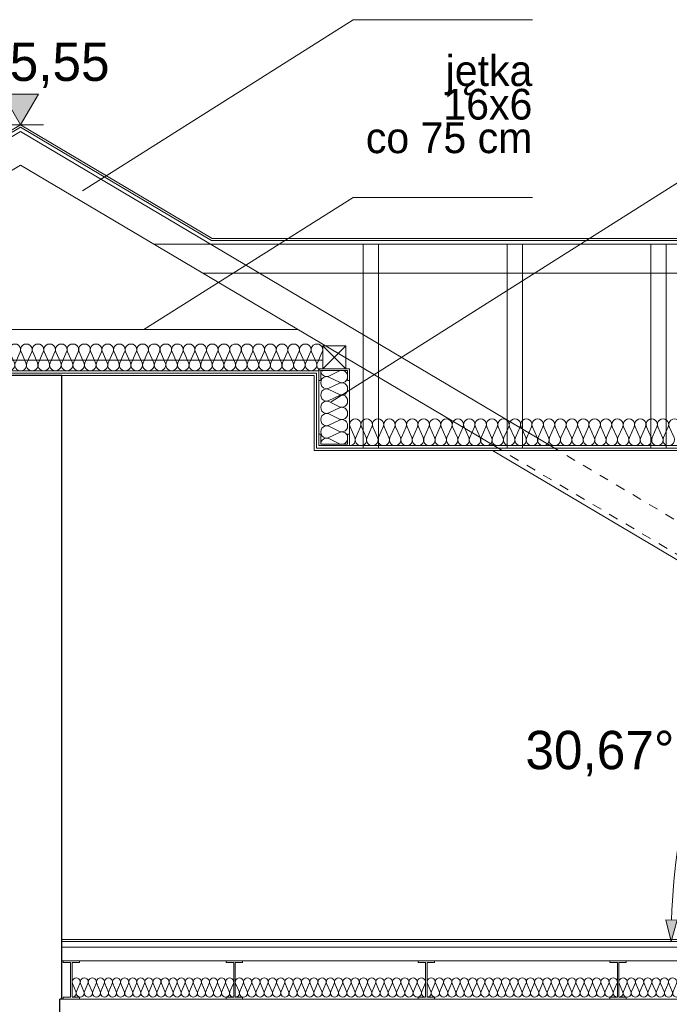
# Model space of a CAD drawing. Extents: x -394022 to -71759, y -12022 to 18278.
# Tile 42 of 91: x -219789 to -216402, y 7516 to 12649. Entities that reach past the tile are written whole.
import ezdxf

# ---------------------------------------------------------------- set-up
doc = ezdxf.new("R2010")
doc.units = 0
doc.header["$MEASUREMENT"] = 0
doc.linetypes.add('Hidden Line', pattern=[100, 50, -50])
for name, color, linetype, lineweight in [('0_Nr_Pióra__21', 7, 'Continuous', 13), ('0_Nr_Pióra__5', 7, 'Continuous', 13), ('Arch wymiary_Nr_Pióra__21', 7, 'Continuous', 13), ('INWENT DACH_Nr_Pióra__5', 7, 'Continuous', 13), ('INWENT OPISY_Nr_Pióra__21', 7, 'Continuous', 13), ('INWENT STROPY_Nr_Pióra__21', 7, 'Continuous', 13), ('INWENT.ŚCIANY_Nr_Pióra__1', 7, 'Continuous', 25), ('Inwentaryzacja Konst._Nr_Pióra__5', 7, 'Continuous', 13)]:
    doc.layers.add(name, color=color, linetype=linetype, lineweight=lineweight)
doc.layers.add('Arch wymiary', color=7, linetype='Continuous')
doc.layers.add('INWENT STROPY', color=7, linetype='Continuous')
for name, color, linetype, lineweight, true_color in [('INWENT STROPY_Nr_Pióra__2', 7, 'Continuous', 13, 0x7f7f7f), ('INWENT STROPY_Nr_Pióra__25', 7, 'Continuous', 15, 0x40a5ff), ('Inwentaryzacja Konst._Nr_Pióra__24', 7, 'Continuous', 13, 0x029e21), ('Inwentaryzacja Konst._Nr_Pióra__25', 7, 'Continuous', 15, 0x40a5ff)]:
    doc.layers.add(name, color=color, linetype=linetype, lineweight=lineweight, true_color=true_color)
doc.styles.add('GENERATED_STYLE_1', font='txt')
doc.styles.add('GENERATED_STYLE_8', font='txt')
doc.dimstyles.new('GENERATED_STYLE__1', dxfattribs={"dimtxt": 200, "dimasz": 110.144928, "dimexe": 0.18, "dimexo": 40, "dimgap": 0.09, "dimtad": 1, "dimtih": 1, "dimtoh": 1, "dimdec": 0, "dimzin": 0, "dimdsep": 46, "dimtxsty": 'GENERATED_STYLE_1', "dimblk": 'ARROWHEAD_5', "dimblk1": 'ARROWHEAD_5', "dimblk2": 'ARROWHEAD_5', "dimcen": 0.09, "dimclrd": 7, "dimclre": 7, "dimclrt": 7, "dimazin": 0, "dimtfac": 1, "dimtdec": 4, "dimtmove": 0, "dimatfit": 3, "dimfxl": 0, "dimtolj": 1, "dimtzin": 0, "dimarcsym": 0})

# ---------------------------------------------------------------- blocks, each defined once
blk = doc.blocks.new('Izolacja cieplna 14_2', base_point=(-219784.2, 10818.2))
at = {"layer": 'INWENT STROPY_Nr_Pióra__2', "linetype": 'Continuous'}
for p, q in [((-219781.7, 10916.5), (-219756.5, 10859.9)), ((-219751.4, 10859.9), (-219726.2, 10916.5)), ((-219721.1, 10916.5), (-219695.9, 10859.9)), ((-219690.8, 10859.9), (-219665.6, 10916.5)), ((-219660.5, 10916.5), (-219635.3, 10859.9)), ((-219630.3, 10859.9), (-219605.1, 10916.5)), ((-219600, 10916.5), (-219574.8, 10859.9)), ((-219569.7, 10859.9), (-219544.5, 10916.5)), ((-219539.4, 10916.5), (-219514.2, 10859.9)), ((-219509.1, 10859.9), (-219483.9, 10916.5)), ((-219478.8, 10916.5), (-219453.6, 10859.9)), ((-219448.5, 10859.9), (-219423.3, 10916.5)), ((-219418.2, 10916.5), (-219393, 10859.9)), ((-219388, 10859.9), (-219362.8, 10916.5)), ((-219357.7, 10916.5), (-219332.5, 10859.9)), ((-219327.4, 10859.9), (-219302.2, 10916.5)), ((-219297.1, 10916.5), (-219271.9, 10859.9)), ((-219266.8, 10859.9), (-219241.6, 10916.5)), ((-219236.5, 10916.5), (-219211.3, 10859.9)), ((-219206.2, 10859.9), (-219181, 10916.5)), ((-219175.9, 10916.5), (-219150.7, 10859.9)), ((-219145.6, 10859.9), (-219120.4, 10916.5)), ((-219115.4, 10916.5), (-219090.2, 10859.9)), ((-219085.1, 10859.9), (-219059.9, 10916.5)), ((-219054.8, 10916.5), (-219029.6, 10859.9)), ((-219024.5, 10859.9), (-218999.3, 10916.5)), ((-218994.2, 10916.5), (-218969, 10859.9)), ((-218963.9, 10859.9), (-218938.7, 10916.5)), ((-218933.6, 10916.5), (-218908.4, 10859.9)), ((-218903.3, 10859.9), (-218878.1, 10916.5)), ((-218873, 10916.5), (-218847.8, 10859.9)), ((-218842.8, 10859.9), (-218817.6, 10916.5)), ((-218812.5, 10916.5), (-218787.3, 10859.9)), ((-218782.2, 10859.9), (-218757, 10916.5)), ((-218751.9, 10916.5), (-218726.7, 10859.9)), ((-218721.6, 10859.9), (-218696.4, 10916.5)), ((-218691.3, 10916.5), (-218666.1, 10859.9)), ((-218661, 10859.9), (-218635.8, 10916.5)), ((-218630.7, 10916.5), (-218605.5, 10859.9)), ((-218600.5, 10859.9), (-218575.3, 10916.5)), ((-218570.2, 10916.5), (-218545, 10859.9)), ((-218539.9, 10859.9), (-218514.7, 10916.5)), ((-218509.6, 10916.5), (-218484.4, 10859.9)), ((-218479.3, 10859.9), (-218454.1, 10916.5)), ((-218449, 10916.5), (-218423.8, 10859.9)), ((-218418.7, 10859.9), (-218393.5, 10916.5)), ((-218388.4, 10916.5), (-218363.2, 10859.9)), ((-218358.1, 10859.9), (-218332.9, 10916.5)), ((-218327.9, 10916.5), (-218302.7, 10859.9)), ((-218297.6, 10859.9), (-218272.4, 10916.5)), ((-218267.3, 10916.5), (-218242.1, 10859.9)), ((-218237, 10859.9), (-218211.8, 10916.5))]:
    blk.add_line(p, q, dxfattribs=at)
for centre, start_param, end_param in [((-219754, 10928.4), 5.870392, 9.837571), ((-219693.4, 10928.4), 5.870392, 9.837571), ((-219632.8, 10928.4), 5.870392, 9.837571), ((-219572.2, 10928.4), 5.870392, 9.837571), ((-219511.7, 10928.4), 5.870392, 9.837571), ((-219451.1, 10928.4), 5.870392, 9.837571), ((-219390.5, 10928.4), 5.870392, 9.837571), ((-219329.9, 10928.4), 5.870392, 9.837571), ((-219269.3, 10928.4), 5.870392, 9.837571), ((-219208.8, 10928.4), 5.870392, 9.837571), ((-219148.2, 10928.4), 5.870392, 9.837571), ((-219087.6, 10928.4), 5.870392, 9.837571), ((-219027, 10928.4), 5.870392, 9.837571), ((-218966.5, 10928.4), 5.870392, 9.837571), ((-218905.9, 10928.4), 5.870392, 9.837571), ((-218845.3, 10928.4), 5.870392, 9.837571), ((-218784.7, 10928.4), 5.870392, 9.837571), ((-218724.2, 10928.4), 5.870392, 9.837571), ((-218663.6, 10928.4), 5.870392, 9.837571), ((-218603, 10928.4), 5.870392, 9.837571), ((-218542.4, 10928.4), 5.870392, 9.837571), ((-218481.8, 10928.4), 5.870392, 9.837571), ((-218421.3, 10928.4), 5.870392, 9.837571), ((-218360.7, 10928.4), 5.870392, 9.837571), ((-218300.1, 10928.4), 5.870392, 9.837571), ((-218239.5, 10928.4), 5.870392, 9.837571), ((-219784.2, 10848), 4.712389, 6.695979), ((-219723.7, 10848), 2.7288, 6.695979), ((-219663.1, 10848), 2.7288, 6.695979), ((-219602.5, 10848), 2.7288, 6.695979), ((-219541.9, 10848), 2.7288, 6.695979), ((-219481.4, 10848), 2.7288, 6.695979), ((-219420.8, 10848), 2.7288, 6.695979), ((-219360.2, 10848), 2.7288, 6.695979), ((-219299.6, 10848), 2.7288, 6.695979), ((-219239.1, 10848), 2.7288, 6.695979), ((-219178.5, 10848), 2.7288, 6.695979), ((-219117.9, 10848), 2.7288, 6.695979), ((-219057.3, 10848), 2.7288, 6.695979), ((-218996.7, 10848), 2.7288, 6.695979), ((-218936.2, 10848), 2.7288, 6.695979), ((-218875.6, 10848), 2.7288, 6.695979), ((-218815, 10848), 2.7288, 6.695979), ((-218754.4, 10848), 2.7288, 6.695979), ((-218693.9, 10848), 2.7288, 6.695979), ((-218633.3, 10848), 2.7288, 6.695979), ((-218572.7, 10848), 2.7288, 6.695979), ((-218512.1, 10848), 2.7288, 6.695979), ((-218451.6, 10848), 2.7288, 6.695979), ((-218391, 10848), 2.7288, 6.695979), ((-218330.4, 10848), 2.7288, 6.695979), ((-218269.8, 10848), 2.7288, 6.695979), ((-218209.2, 10848), 2.7288, 4.712389)]:
    blk.add_ellipse(centre, major_axis=(30.3, 0), ratio=0.983045, start_param=start_param, end_param=end_param, dxfattribs=at)
blk = doc.blocks.new('Izolacja cieplna 14_7', base_point=(-219515.2, 7553.2))
at = {"layer": 'INWENT STROPY_Nr_Pióra__2', "linetype": 'Continuous'}
for p, q in [((-219513.5, 7623.4), (-219496, 7583)), ((-219492.4, 7583), (-219474.9, 7623.4)), ((-219471.4, 7623.4), (-219453.9, 7583)), ((-219450.3, 7583), (-219432.8, 7623.4)), ((-219429.3, 7623.4), (-219411.8, 7583)), ((-219408.2, 7583), (-219390.7, 7623.4)), ((-219387.2, 7623.4), (-219369.7, 7583)), ((-219366.1, 7583), (-219348.6, 7623.4)), ((-219345.1, 7623.4), (-219327.6, 7583)), ((-219324, 7583), (-219306.5, 7623.4)), ((-219303, 7623.4), (-219285.5, 7583)), ((-219281.9, 7583), (-219264.4, 7623.4)), ((-219260.9, 7623.4), (-219243.4, 7583)), ((-219239.8, 7583), (-219222.3, 7623.4)), ((-219218.8, 7623.4), (-219201.3, 7583)), ((-219197.7, 7583), (-219180.2, 7623.4)), ((-219176.7, 7623.4), (-219159.2, 7583)), ((-219155.6, 7583), (-219138.1, 7623.4)), ((-219134.6, 7623.4), (-219117.1, 7583)), ((-219113.5, 7583), (-219096, 7623.4)), ((-219092.5, 7623.4), (-219075, 7583)), ((-219071.4, 7583), (-219053.9, 7623.4)), ((-219050.4, 7623.4), (-219032.9, 7583)), ((-219029.3, 7583), (-219011.8, 7623.4)), ((-219008.3, 7623.4), (-218990.8, 7583)), ((-218987.2, 7583), (-218969.7, 7623.4)), ((-218966.2, 7623.4), (-218948.7, 7583)), ((-218945.1, 7583), (-218927.6, 7623.4)), ((-218924.1, 7623.4), (-218906.6, 7583)), ((-218903, 7583), (-218885.5, 7623.4)), ((-218882, 7623.4), (-218864.5, 7583)), ((-218860.9, 7583), (-218843.4, 7623.4)), ((-218839.9, 7623.4), (-218822.4, 7583)), ((-218818.8, 7583), (-218801.3, 7623.4)), ((-218797.8, 7623.4), (-218780.3, 7583)), ((-218776.7, 7583), (-218759.2, 7623.4)), ((-218755.7, 7623.4), (-218738.2, 7583)), ((-218734.6, 7583), (-218717.1, 7623.4)), ((-218713.6, 7623.4), (-218696.1, 7583)), ((-218692.5, 7583), (-218675, 7623.4))]:
    blk.add_line(p, q, dxfattribs=at)
for centre, start_param, end_param in [((-219494.2, 7631.9), 4.299595, 8.266775), ((-219452.1, 7631.9), 4.299595, 8.266775), ((-219410, 7631.9), 4.299595, 8.266775), ((-219367.9, 7631.9), 4.299595, 8.266775), ((-219325.8, 7631.9), 4.299595, 8.266775), ((-219283.7, 7631.9), 4.299595, 8.266775), ((-219241.6, 7631.9), 4.299595, 8.266775), ((-219199.5, 7631.9), 4.299595, 8.266775), ((-219157.4, 7631.9), 4.299595, 8.266775), ((-219115.3, 7631.9), 4.299595, 8.266775), ((-219073.2, 7631.9), 4.299595, 8.266775), ((-219031.1, 7631.9), 4.299595, 8.266775), ((-218989, 7631.9), 4.299595, 8.266775), ((-218946.9, 7631.9), 4.299595, 8.266775), ((-218904.8, 7631.9), 4.299595, 8.266775), ((-218862.7, 7631.9), 4.299595, 8.266775), ((-218820.6, 7631.9), 4.299595, 8.266775), ((-218778.5, 7631.9), 4.299595, 8.266775), ((-218736.4, 7631.9), 4.299595, 8.266775), ((-218694.3, 7631.9), 4.299595, 8.266775), ((-219515.2, 7574.4), 3.141593, 5.125182), ((-219473.1, 7574.4), 1.158004, 5.125183), ((-219431, 7574.4), 1.158004, 5.125183), ((-219388.9, 7574.4), 1.158004, 5.125183), ((-219346.8, 7574.4), 1.158004, 5.125183), ((-219304.7, 7574.4), 1.158004, 5.125183), ((-219262.6, 7574.4), 1.158004, 5.125183), ((-219220.5, 7574.4), 1.158004, 5.125183), ((-219178.4, 7574.4), 1.158004, 5.125183), ((-219136.3, 7574.4), 1.158004, 5.125183), ((-219094.2, 7574.4), 1.158004, 5.125183), ((-219052.1, 7574.4), 1.158004, 5.125183), ((-219010, 7574.4), 1.158004, 5.125183), ((-218967.9, 7574.4), 1.158004, 5.125183), ((-218925.8, 7574.4), 1.158004, 5.125183), ((-218883.7, 7574.4), 1.158004, 5.125183), ((-218841.6, 7574.4), 1.158004, 5.125183), ((-218799.5, 7574.4), 1.158004, 5.125183), ((-218757.4, 7574.4), 1.158004, 5.125183), ((-218715.3, 7574.4), 1.158004, 5.125183), ((-218673.2, 7574.4), 1.158004, 3.141593)]:
    blk.add_ellipse(centre, major_axis=(0, 21.3), ratio=0.989759, start_param=start_param, end_param=end_param, dxfattribs=at)
blk = doc.blocks.new('Izolacja cieplna 14_33', base_point=(-216665.2, 7553.2))
at = {"layer": 'INWENT STROPY_Nr_Pióra__2', "linetype": 'Continuous'}
for p, q in [((-216663.4, 7623.4), (-216645.5, 7583)), ((-216641.9, 7583), (-216623.9, 7623.4)), ((-216620.3, 7623.4), (-216602.4, 7583)), ((-216598.7, 7583), (-216580.8, 7623.4)), ((-216577.2, 7623.4), (-216559.2, 7583)), ((-216555.6, 7583), (-216537.7, 7623.4)), ((-216534, 7623.4), (-216516.1, 7583)), ((-216512.5, 7583), (-216494.5, 7623.4)), ((-216490.9, 7623.4), (-216473, 7583)), ((-216469.3, 7583), (-216451.4, 7623.4)), ((-216447.8, 7623.4), (-216429.8, 7583)), ((-216426.2, 7583), (-216408.3, 7623.4)), ((-216404.7, 7623.4), (-216386.7, 7583)), ((-216383.1, 7583), (-216365.1, 7623.4)), ((-216361.5, 7623.4), (-216343.6, 7583)), ((-216340, 7583), (-216322, 7623.4)), ((-216318.4, 7623.4), (-216300.4, 7583)), ((-216296.8, 7583), (-216278.9, 7623.4)), ((-216275.3, 7623.4), (-216257.3, 7583)), ((-216253.7, 7583), (-216235.8, 7623.4)), ((-216232.1, 7623.4), (-216214.2, 7583)), ((-216210.6, 7583), (-216192.6, 7623.4)), ((-216189, 7623.4), (-216171.1, 7583)), ((-216167.4, 7583), (-216149.5, 7623.4)), ((-216145.9, 7623.4), (-216127.9, 7583)), ((-216124.3, 7583), (-216106.4, 7623.4)), ((-216102.7, 7623.4), (-216084.8, 7583)), ((-216081.2, 7583), (-216063.2, 7623.4)), ((-216059.6, 7623.4), (-216041.7, 7583)), ((-216038, 7583), (-216020.1, 7623.4)), ((-216016.5, 7623.4), (-215998.5, 7583)), ((-215994.9, 7583), (-215977, 7623.4)), ((-215973.3, 7623.4), (-215955.4, 7583)), ((-215951.8, 7583), (-215933.8, 7623.4)), ((-215930.2, 7623.4), (-215912.3, 7583)), ((-215908.7, 7583), (-215890.7, 7623.4)), ((-215887.1, 7623.4), (-215869.1, 7583)), ((-215865.5, 7583), (-215847.6, 7623.4)), ((-215844, 7623.4), (-215826, 7583)), ((-215822.4, 7583), (-215804.4, 7623.4)), ((-215800.8, 7623.4), (-215782.9, 7583)), ((-215779.3, 7583), (-215761.3, 7623.4)), ((-215757.7, 7623.4), (-215739.8, 7583)), ((-215736.1, 7583), (-215718.2, 7623.4)), ((-215714.6, 7623.4), (-215696.6, 7583)), ((-215693, 7583), (-215675.1, 7623.4))]:
    blk.add_line(p, q, dxfattribs=at)
for centre, start_param, end_param in [((-216643.7, 7631.9), 5.870392, 9.837571), ((-216600.6, 7631.9), 5.870392, 9.837571), ((-216557.4, 7631.9), 5.870392, 9.837571), ((-216514.3, 7631.9), 5.870392, 9.837571), ((-216471.2, 7631.9), 5.870392, 9.837571), ((-216428, 7631.9), 5.870392, 9.837571), ((-216384.9, 7631.9), 5.870392, 9.837571), ((-216341.8, 7631.9), 5.870392, 9.837571), ((-216298.6, 7631.9), 5.870392, 9.837571), ((-216255.5, 7631.9), 5.870392, 9.837571), ((-216212.4, 7631.9), 5.870392, 9.837571), ((-216169.2, 7631.9), 5.870392, 9.837571), ((-216126.1, 7631.9), 5.870392, 9.837571), ((-216083, 7631.9), 5.870392, 9.837571), ((-216039.9, 7631.9), 5.870392, 9.837571), ((-215996.7, 7631.9), 5.870392, 9.837571), ((-215953.6, 7631.9), 5.870392, 9.837571), ((-215910.5, 7631.9), 5.870392, 9.837571), ((-215867.3, 7631.9), 5.870392, 9.837571), ((-215824.2, 7631.9), 5.870392, 9.837571), ((-215781.1, 7631.9), 5.870392, 9.837571), ((-215737.9, 7631.9), 5.870392, 9.837571), ((-215694.8, 7631.9), 5.870392, 9.837571), ((-216665.2, 7574.4), 4.712389, 6.695979), ((-216622.1, 7574.4), 2.7288, 6.695979), ((-216579, 7574.4), 2.7288, 6.695979), ((-216535.9, 7574.4), 2.7288, 6.695979), ((-216492.7, 7574.4), 2.7288, 6.695979), ((-216449.6, 7574.4), 2.7288, 6.695979), ((-216406.5, 7574.4), 2.7288, 6.695979), ((-216363.3, 7574.4), 2.7288, 6.695979), ((-216320.2, 7574.4), 2.7288, 6.695979), ((-216277.1, 7574.4), 2.7288, 6.695979), ((-216233.9, 7574.4), 2.7288, 6.695979), ((-216190.8, 7574.4), 2.7288, 6.695979), ((-216147.7, 7574.4), 2.7288, 6.695979), ((-216104.6, 7574.4), 2.7288, 6.695979), ((-216061.4, 7574.4), 2.7288, 6.695979), ((-216018.3, 7574.4), 2.7288, 6.695979), ((-215975.2, 7574.4), 2.7288, 6.695979), ((-215932, 7574.4), 2.7288, 6.695979), ((-215888.9, 7574.4), 2.7288, 6.695979), ((-215845.8, 7574.4), 2.7288, 6.695979), ((-215802.6, 7574.4), 2.7288, 6.695979), ((-215759.5, 7574.4), 2.7288, 6.695979), ((-215716.4, 7574.4), 2.7288, 6.695979), ((-215673.2, 7574.4), 2.7288, 4.712389)]:
    blk.add_ellipse(centre, major_axis=(21.6, 0), ratio=0.986209, start_param=start_param, end_param=end_param, dxfattribs=at)
blk = doc.blocks.new('Izolacja cieplna 14_47', base_point=(-219784.2, 10818.2))
at = {"layer": 'INWENT STROPY_Nr_Pióra__2', "linetype": 'Continuous'}
for p, q in [((-221302, 10859.9), (-221326.7, 10916.5)), ((-221272.3, 10916.5), (-221297, 10859.9)), ((-221242.6, 10859.9), (-221267.3, 10916.5)), ((-221212.9, 10916.5), (-221237.6, 10859.9)), ((-221183.2, 10859.9), (-221207.9, 10916.5)), ((-221153.5, 10916.5), (-221178.2, 10859.9)), ((-221123.8, 10859.9), (-221148.5, 10916.5)), ((-221094, 10916.5), (-221118.8, 10859.9)), ((-221064.3, 10859.9), (-221089.1, 10916.5)), ((-221034.6, 10916.5), (-221059.3, 10859.9)), ((-221004.9, 10859.9), (-221029.6, 10916.5)), ((-220975.2, 10916.5), (-220999.9, 10859.9)), ((-220945.5, 10859.9), (-220970.2, 10916.5)), ((-220915.8, 10916.5), (-220940.5, 10859.9)), ((-220886.1, 10859.9), (-220910.8, 10916.5)), ((-220856.4, 10916.5), (-220881.1, 10859.9)), ((-220826.6, 10859.9), (-220851.4, 10916.5)), ((-220796.9, 10916.5), (-220821.7, 10859.9)), ((-220767.2, 10859.9), (-220791.9, 10916.5)), ((-220737.5, 10916.5), (-220762.2, 10859.9)), ((-220707.8, 10859.9), (-220732.5, 10916.5)), ((-220678.1, 10916.5), (-220702.8, 10859.9)), ((-220648.4, 10859.9), (-220673.1, 10916.5)), ((-220618.7, 10916.5), (-220643.4, 10859.9)), ((-220589, 10859.9), (-220613.7, 10916.5)), ((-220559.2, 10916.5), (-220584, 10859.9)), ((-220529.5, 10859.9), (-220554.2, 10916.5)), ((-220499.8, 10916.5), (-220524.5, 10859.9)), ((-220470.1, 10859.9), (-220494.8, 10916.5)), ((-220440.4, 10916.5), (-220465.1, 10859.9)), ((-220410.7, 10859.9), (-220435.4, 10916.5)), ((-220381, 10916.5), (-220405.7, 10859.9)), ((-220351.3, 10859.9), (-220376, 10916.5)), ((-220321.5, 10916.5), (-220346.3, 10859.9)), ((-220291.8, 10859.9), (-220316.6, 10916.5)), ((-220262.1, 10916.5), (-220286.8, 10859.9)), ((-220232.4, 10859.9), (-220257.1, 10916.5)), ((-220202.7, 10916.5), (-220227.4, 10859.9)), ((-220173, 10859.9), (-220197.7, 10916.5)), ((-220143.3, 10916.5), (-220168, 10859.9)), ((-220113.6, 10859.9), (-220138.3, 10916.5)), ((-220083.9, 10916.5), (-220108.6, 10859.9)), ((-220054.1, 10859.9), (-220078.9, 10916.5)), ((-220024.4, 10916.5), (-220049.2, 10859.9)), ((-219994.7, 10859.9), (-220019.4, 10916.5)), ((-219965, 10916.5), (-219989.7, 10859.9)), ((-219935.3, 10859.9), (-219960, 10916.5)), ((-219905.6, 10916.5), (-219930.3, 10859.9)), ((-219875.9, 10859.9), (-219900.6, 10916.5)), ((-219846.2, 10916.5), (-219870.9, 10859.9)), ((-219816.5, 10859.9), (-219841.2, 10916.5)), ((-219786.7, 10916.5), (-219811.5, 10859.9))]:
    blk.add_line(p, q, dxfattribs=at)
for centre, start_param, end_param in [((-221299.5, 10928.4), 1.158003, 5.125183), ((-221240.1, 10928.4), 1.158003, 5.125183), ((-221180.7, 10928.4), 1.158003, 5.125183), ((-221121.3, 10928.4), 1.158003, 5.125183), ((-221061.8, 10928.4), 1.158003, 5.125183), ((-221002.4, 10928.4), 1.158003, 5.125183), ((-220943, 10928.4), 1.158003, 5.125183), ((-220883.6, 10928.4), 1.158003, 5.125183), ((-220824.1, 10928.4), 1.158003, 5.125183), ((-220764.7, 10928.4), 1.158003, 5.125183), ((-220705.3, 10928.4), 1.158003, 5.125183), ((-220645.9, 10928.4), 1.158003, 5.125183), ((-220586.5, 10928.4), 1.158003, 5.125183), ((-220527, 10928.4), 1.158003, 5.125183), ((-220467.6, 10928.4), 1.158003, 5.125183), ((-220408.2, 10928.4), 1.158003, 5.125183), ((-220348.8, 10928.4), 1.158003, 5.125183), ((-220289.3, 10928.4), 1.158003, 5.125183), ((-220229.9, 10928.4), 1.158003, 5.125183), ((-220170.5, 10928.4), 1.158003, 5.125183), ((-220111.1, 10928.4), 1.158003, 5.125183), ((-220051.6, 10928.4), 1.158003, 5.125183), ((-219992.2, 10928.4), 1.158003, 5.125183), ((-219932.8, 10928.4), 1.158003, 5.125183), ((-219873.4, 10928.4), 1.158003, 5.125183), ((-219814, 10928.4), 1.158003, 5.125183), ((-221329.2, 10848), 0, 1.983589), ((-221269.8, 10848), 4.299595, 8.266774), ((-221210.4, 10848), 4.299595, 8.266774), ((-221151, 10848), 4.299595, 8.266774), ((-221091.6, 10848), 4.299595, 8.266774), ((-221032.1, 10848), 4.299595, 8.266774), ((-220972.7, 10848), 4.299595, 8.266774), ((-220913.3, 10848), 4.299595, 8.266774), ((-220853.9, 10848), 4.299595, 8.266774), ((-220794.4, 10848), 4.299595, 8.266774), ((-220735, 10848), 4.299595, 8.266774), ((-220675.6, 10848), 4.299595, 8.266774), ((-220616.2, 10848), 4.299595, 8.266774), ((-220556.7, 10848), 4.299595, 8.266774), ((-220497.3, 10848), 4.299595, 8.266774), ((-220437.9, 10848), 4.299595, 8.266774), ((-220378.5, 10848), 4.299595, 8.266774), ((-220319.1, 10848), 4.299595, 8.266774), ((-220259.6, 10848), 4.299595, 8.266774), ((-220200.2, 10848), 4.299595, 8.266774), ((-220140.8, 10848), 4.299595, 8.266774), ((-220081.4, 10848), 4.299595, 8.266774), ((-220021.9, 10848), 4.299595, 8.266774), ((-219962.5, 10848), 4.299595, 8.266774), ((-219903.1, 10848), 4.299595, 8.266774), ((-219843.7, 10848), 4.299595, 8.266774), ((-219784.2, 10848), 4.299596, 6.283185)]:
    blk.add_ellipse(centre, major_axis=(0, -29.8), ratio=0.997871, start_param=start_param, end_param=end_param, dxfattribs=at)
blk = doc.blocks.new('Izolacja cieplna 14_55', base_point=(-218069.2, 10428.2))
at = {"layer": 'INWENT STROPY_Nr_Pióra__2', "linetype": 'Continuous'}
for p, q in [((-218066.8, 10526.5), (-218042, 10469.9)), ((-218037, 10469.9), (-218012.3, 10526.5)), ((-218007.3, 10526.5), (-217982.6, 10469.9)), ((-217977.6, 10469.9), (-217952.9, 10526.5)), ((-217947.9, 10526.5), (-217923.2, 10469.9)), ((-217918.2, 10469.9), (-217893.4, 10526.5)), ((-217888.4, 10526.5), (-217863.7, 10469.9)), ((-217858.7, 10469.9), (-217834, 10526.5)), ((-217829, 10526.5), (-217804.3, 10469.9)), ((-217799.3, 10469.9), (-217774.6, 10526.5)), ((-217769.6, 10526.5), (-217744.8, 10469.9)), ((-217739.9, 10469.9), (-217715.1, 10526.5)), ((-217710.1, 10526.5), (-217685.4, 10469.9)), ((-217680.4, 10469.9), (-217655.7, 10526.5)), ((-217650.7, 10526.5), (-217626, 10469.9)), ((-217621, 10469.9), (-217596.3, 10526.5)), ((-217591.3, 10526.5), (-217566.5, 10469.9)), ((-217561.5, 10469.9), (-217536.8, 10526.5)), ((-217531.8, 10526.5), (-217507.1, 10469.9)), ((-217502.1, 10469.9), (-217477.4, 10526.5)), ((-217472.4, 10526.5), (-217447.7, 10469.9)), ((-217442.7, 10469.9), (-217418, 10526.5)), ((-217413, 10526.5), (-217388.2, 10469.9)), ((-217383.2, 10469.9), (-217358.5, 10526.5)), ((-217353.5, 10526.5), (-217328.8, 10469.9)), ((-217323.8, 10469.9), (-217299.1, 10526.5)), ((-217294.1, 10526.5), (-217269.4, 10469.9)), ((-217264.4, 10469.9), (-217239.6, 10526.5)), ((-217234.7, 10526.5), (-217209.9, 10469.9)), ((-217204.9, 10469.9), (-217180.2, 10526.5)), ((-217175.2, 10526.5), (-217150.5, 10469.9)), ((-217145.5, 10469.9), (-217120.8, 10526.5)), ((-217115.8, 10526.5), (-217091.1, 10469.9)), ((-217086.1, 10469.9), (-217061.3, 10526.5)), ((-217056.3, 10526.5), (-217031.6, 10469.9)), ((-217026.6, 10469.9), (-217001.9, 10526.5)), ((-216996.9, 10526.5), (-216972.2, 10469.9)), ((-216967.2, 10469.9), (-216942.5, 10526.5)), ((-216937.5, 10526.5), (-216912.8, 10469.9)), ((-216907.8, 10469.9), (-216883, 10526.5)), ((-216878, 10526.5), (-216853.3, 10469.9)), ((-216848.3, 10469.9), (-216823.6, 10526.5)), ((-216818.6, 10526.5), (-216793.9, 10469.9)), ((-216788.9, 10469.9), (-216764.2, 10526.5)), ((-216759.2, 10526.5), (-216734.4, 10469.9)), ((-216729.5, 10469.9), (-216704.7, 10526.5)), ((-216699.7, 10526.5), (-216675, 10469.9)), ((-216670, 10469.9), (-216645.3, 10526.5)), ((-216640.3, 10526.5), (-216615.6, 10469.9)), ((-216610.6, 10469.9), (-216585.9, 10526.5)), ((-216580.9, 10526.5), (-216556.1, 10469.9)), ((-216551.1, 10469.9), (-216526.4, 10526.5)), ((-216521.4, 10526.5), (-216496.7, 10469.9)), ((-216491.7, 10469.9), (-216467, 10526.5)), ((-216462, 10526.5), (-216437.3, 10469.9)), ((-216432.3, 10469.9), (-216407.6, 10526.5)), ((-216402.6, 10526.5), (-216377.8, 10469.9))]:
    blk.add_line(p, q, dxfattribs=at)
for centre, start_param, end_param in [((-218039.5, 10538.4), 4.299595, 8.266775), ((-217980.1, 10538.4), 4.299595, 8.266775), ((-217920.7, 10538.4), 4.299595, 8.266775), ((-217861.2, 10538.4), 4.299595, 8.266775), ((-217801.8, 10538.4), 4.299595, 8.266775), ((-217742.4, 10538.4), 4.299595, 8.266775), ((-217682.9, 10538.4), 4.299595, 8.266775), ((-217623.5, 10538.4), 4.299595, 8.266775), ((-217564, 10538.4), 4.299595, 8.266775), ((-217504.6, 10538.4), 4.299595, 8.266775), ((-217445.2, 10538.4), 4.299595, 8.266775), ((-217385.7, 10538.4), 4.299595, 8.266775), ((-217326.3, 10538.4), 4.299595, 8.266775), ((-217266.9, 10538.4), 4.299595, 8.266775), ((-217207.4, 10538.4), 4.299595, 8.266775), ((-217148, 10538.4), 4.299595, 8.266775), ((-217088.6, 10538.4), 4.299595, 8.266775), ((-217029.1, 10538.4), 4.299595, 8.266775), ((-216969.7, 10538.4), 4.299595, 8.266775), ((-216910.3, 10538.4), 4.299595, 8.266775), ((-216850.8, 10538.4), 4.299595, 8.266775), ((-216791.4, 10538.4), 4.299595, 8.266775), ((-216731.9, 10538.4), 4.299595, 8.266775), ((-216672.5, 10538.4), 4.299595, 8.266775), ((-216613.1, 10538.4), 4.299595, 8.266775), ((-216553.6, 10538.4), 4.299595, 8.266775), ((-216494.2, 10538.4), 4.299595, 8.266775), ((-216434.8, 10538.4), 4.299595, 8.266775), ((-216375.3, 10538.4), 4.299595, 8.266775), ((-218069.2, 10458), 3.141593, 5.125182), ((-218009.8, 10458), 1.158004, 5.125183), ((-217950.4, 10458), 1.158004, 5.125183), ((-217890.9, 10458), 1.158004, 5.125183), ((-217831.5, 10458), 1.158004, 5.125183), ((-217772.1, 10458), 1.158004, 5.125183), ((-217712.6, 10458), 1.158004, 5.125183), ((-217653.2, 10458), 1.158004, 5.125183), ((-217593.8, 10458), 1.158004, 5.125183), ((-217534.3, 10458), 1.158004, 5.125183), ((-217474.9, 10458), 1.158004, 5.125183), ((-217415.5, 10458), 1.158004, 5.125183), ((-217356, 10458), 1.158004, 5.125183), ((-217296.6, 10458), 1.158004, 5.125183), ((-217237.2, 10458), 1.158004, 5.125183), ((-217177.7, 10458), 1.158004, 5.125183), ((-217118.3, 10458), 1.158004, 5.125183), ((-217058.8, 10458), 1.158004, 5.125183), ((-216999.4, 10458), 1.158004, 5.125183), ((-216940, 10458), 1.158004, 5.125183), ((-216880.5, 10458), 1.158004, 5.125183), ((-216821.1, 10458), 1.158004, 5.125183), ((-216761.7, 10458), 1.158004, 5.125183), ((-216702.2, 10458), 1.158004, 5.125183), ((-216642.8, 10458), 1.158004, 5.125183), ((-216583.4, 10458), 1.158004, 5.125183), ((-216523.9, 10458), 1.158004, 5.125183), ((-216464.5, 10458), 1.158004, 5.125183), ((-216405.1, 10458), 1.158004, 5.125183)]:
    blk.add_ellipse(centre, major_axis=(0, 29.8), ratio=0.998079, start_param=start_param, end_param=end_param, dxfattribs=at)
blk = doc.blocks.new('Izolacja cieplna 14_68', base_point=(-217665.2, 7553.2))
at = {"layer": 'INWENT STROPY_Nr_Pióra__2', "linetype": 'Continuous'}
for p, q in [((-217663.4, 7623.4), (-217645.5, 7583)), ((-217641.9, 7583), (-217623.9, 7623.4)), ((-217620.3, 7623.4), (-217602.4, 7583)), ((-217598.7, 7583), (-217580.8, 7623.4)), ((-217577.2, 7623.4), (-217559.2, 7583)), ((-217555.6, 7583), (-217537.7, 7623.4)), ((-217534, 7623.4), (-217516.1, 7583)), ((-217512.5, 7583), (-217494.5, 7623.4)), ((-217490.9, 7623.4), (-217473, 7583)), ((-217469.3, 7583), (-217451.4, 7623.4)), ((-217447.8, 7623.4), (-217429.8, 7583)), ((-217426.2, 7583), (-217408.3, 7623.4)), ((-217404.7, 7623.4), (-217386.7, 7583)), ((-217383.1, 7583), (-217365.1, 7623.4)), ((-217361.5, 7623.4), (-217343.6, 7583)), ((-217340, 7583), (-217322, 7623.4)), ((-217318.4, 7623.4), (-217300.4, 7583)), ((-217296.8, 7583), (-217278.9, 7623.4)), ((-217275.3, 7623.4), (-217257.3, 7583)), ((-217253.7, 7583), (-217235.8, 7623.4)), ((-217232.1, 7623.4), (-217214.2, 7583)), ((-217210.6, 7583), (-217192.6, 7623.4)), ((-217189, 7623.4), (-217171.1, 7583)), ((-217167.4, 7583), (-217149.5, 7623.4)), ((-217145.9, 7623.4), (-217127.9, 7583)), ((-217124.3, 7583), (-217106.4, 7623.4)), ((-217102.7, 7623.4), (-217084.8, 7583)), ((-217081.2, 7583), (-217063.2, 7623.4)), ((-217059.6, 7623.4), (-217041.7, 7583)), ((-217038, 7583), (-217020.1, 7623.4)), ((-217016.5, 7623.4), (-216998.5, 7583)), ((-216994.9, 7583), (-216977, 7623.4)), ((-216973.3, 7623.4), (-216955.4, 7583)), ((-216951.8, 7583), (-216933.8, 7623.4)), ((-216930.2, 7623.4), (-216912.3, 7583)), ((-216908.7, 7583), (-216890.7, 7623.4)), ((-216887.1, 7623.4), (-216869.1, 7583)), ((-216865.5, 7583), (-216847.6, 7623.4)), ((-216844, 7623.4), (-216826, 7583)), ((-216822.4, 7583), (-216804.4, 7623.4)), ((-216800.8, 7623.4), (-216782.9, 7583)), ((-216779.3, 7583), (-216761.3, 7623.4)), ((-216757.7, 7623.4), (-216739.8, 7583)), ((-216736.1, 7583), (-216718.2, 7623.4)), ((-216714.6, 7623.4), (-216696.6, 7583)), ((-216693, 7583), (-216675.1, 7623.4))]:
    blk.add_line(p, q, dxfattribs=at)
for centre, start_param, end_param in [((-217643.7, 7631.9), 5.870392, 9.837571), ((-217600.6, 7631.9), 5.870392, 9.837571), ((-217557.4, 7631.9), 5.870392, 9.837571), ((-217514.3, 7631.9), 5.870392, 9.837571), ((-217471.2, 7631.9), 5.870392, 9.837571), ((-217428, 7631.9), 5.870392, 9.837571), ((-217384.9, 7631.9), 5.870392, 9.837571), ((-217341.8, 7631.9), 5.870392, 9.837571), ((-217298.6, 7631.9), 5.870392, 9.837571), ((-217255.5, 7631.9), 5.870392, 9.837571), ((-217212.4, 7631.9), 5.870392, 9.837571), ((-217169.2, 7631.9), 5.870392, 9.837571), ((-217126.1, 7631.9), 5.870392, 9.837571), ((-217083, 7631.9), 5.870392, 9.837571), ((-217039.9, 7631.9), 5.870392, 9.837571), ((-216996.7, 7631.9), 5.870392, 9.837571), ((-216953.6, 7631.9), 5.870392, 9.837571), ((-216910.5, 7631.9), 5.870392, 9.837571), ((-216867.3, 7631.9), 5.870392, 9.837571), ((-216824.2, 7631.9), 5.870392, 9.837571), ((-216781.1, 7631.9), 5.870392, 9.837571), ((-216737.9, 7631.9), 5.870392, 9.837571), ((-216694.8, 7631.9), 5.870392, 9.837571), ((-217665.2, 7574.4), 4.712389, 6.695979), ((-217622.1, 7574.4), 2.7288, 6.695979), ((-217579, 7574.4), 2.7288, 6.695979), ((-217535.9, 7574.4), 2.7288, 6.695979), ((-217492.7, 7574.4), 2.7288, 6.695979), ((-217449.6, 7574.4), 2.7288, 6.695979), ((-217406.5, 7574.4), 2.7288, 6.695979), ((-217363.3, 7574.4), 2.7288, 6.695979), ((-217320.2, 7574.4), 2.7288, 6.695979), ((-217277.1, 7574.4), 2.7288, 6.695979), ((-217233.9, 7574.4), 2.7288, 6.695979), ((-217190.8, 7574.4), 2.7288, 6.695979), ((-217147.7, 7574.4), 2.7288, 6.695979), ((-217104.6, 7574.4), 2.7288, 6.695979), ((-217061.4, 7574.4), 2.7288, 6.695979), ((-217018.3, 7574.4), 2.7288, 6.695979), ((-216975.2, 7574.4), 2.7288, 6.695979), ((-216932, 7574.4), 2.7288, 6.695979), ((-216888.9, 7574.4), 2.7288, 6.695979), ((-216845.8, 7574.4), 2.7288, 6.695979), ((-216802.6, 7574.4), 2.7288, 6.695979), ((-216759.5, 7574.4), 2.7288, 6.695979), ((-216716.4, 7574.4), 2.7288, 6.695979), ((-216673.2, 7574.4), 2.7288, 4.712389)]:
    blk.add_ellipse(centre, major_axis=(21.6, 0), ratio=0.986209, start_param=start_param, end_param=end_param, dxfattribs=at)
blk = doc.blocks.new('Izolacja cieplna 14_76', base_point=(-218219.2, 10820.7))
at = {"layer": 'INWENT STROPY_Nr_Pióra__2', "linetype": 'Continuous'}
for p, q in [((-218121, 10818), (-218177.5, 10791.3)), ((-218177.5, 10785.9), (-218121, 10759.2)), ((-218121, 10753.8), (-218177.5, 10727.1)), ((-218177.5, 10721.7), (-218121, 10695)), ((-218121, 10689.7), (-218177.5, 10663)), ((-218177.5, 10657.6), (-218121, 10630.9)), ((-218121, 10625.5), (-218177.5, 10598.8)), ((-218177.5, 10593.4), (-218121, 10566.7)), ((-218121, 10561.3), (-218177.5, 10534.6)), ((-218177.5, 10529.2), (-218121, 10502.5)), ((-218121, 10497.2), (-218177.5, 10470.5)), ((-218177.5, 10465.1), (-218121, 10438.4))]:
    blk.add_line(p, q, dxfattribs=at)
for centre, start_param, end_param in [((-218189.5, 10756.5), 2.7288, 6.695979), ((-218189.5, 10820.7), 4.712389, 6.695979), ((-218109, 10788.6), 5.870392, 9.837571), ((-218109, 10724.4), 5.870392, 9.837571), ((-218189.5, 10692.3), 2.7288, 6.695979), ((-218109, 10660.3), 5.870392, 9.837571), ((-218189.5, 10628.2), 2.7288, 6.695979), ((-218109, 10596.1), 5.870392, 9.837571), ((-218189.5, 10564), 2.7288, 6.695979), ((-218189.5, 10499.8), 2.7288, 6.695979), ((-218109, 10531.9), 5.870392, 9.837571), ((-218109, 10467.8), 5.870392, 9.837571), ((-218189.5, 10435.7), 2.7288, 4.712389)]:
    blk.add_ellipse(centre, major_axis=(0, -32.1), ratio=0.92805, start_param=start_param, end_param=end_param, dxfattribs=at)
blk = doc.blocks.new('Izolacja cieplna 14_91', base_point=(-218665.2, 7553.2))
at = {"layer": 'INWENT STROPY_Nr_Pióra__2', "linetype": 'Continuous'}
for p, q in [((-218663.4, 7623.4), (-218645.5, 7583)), ((-218641.9, 7583), (-218623.9, 7623.4)), ((-218620.3, 7623.4), (-218602.4, 7583)), ((-218598.7, 7583), (-218580.8, 7623.4)), ((-218577.2, 7623.4), (-218559.2, 7583)), ((-218555.6, 7583), (-218537.7, 7623.4)), ((-218534, 7623.4), (-218516.1, 7583)), ((-218512.5, 7583), (-218494.5, 7623.4)), ((-218490.9, 7623.4), (-218473, 7583)), ((-218469.3, 7583), (-218451.4, 7623.4)), ((-218447.8, 7623.4), (-218429.8, 7583)), ((-218426.2, 7583), (-218408.3, 7623.4)), ((-218404.7, 7623.4), (-218386.7, 7583)), ((-218383.1, 7583), (-218365.1, 7623.4)), ((-218361.5, 7623.4), (-218343.6, 7583)), ((-218340, 7583), (-218322, 7623.4)), ((-218318.4, 7623.4), (-218300.4, 7583)), ((-218296.8, 7583), (-218278.9, 7623.4)), ((-218275.3, 7623.4), (-218257.3, 7583)), ((-218253.7, 7583), (-218235.8, 7623.4)), ((-218232.1, 7623.4), (-218214.2, 7583)), ((-218210.6, 7583), (-218192.6, 7623.4)), ((-218189, 7623.4), (-218171.1, 7583)), ((-218167.4, 7583), (-218149.5, 7623.4)), ((-218145.9, 7623.4), (-218127.9, 7583)), ((-218124.3, 7583), (-218106.4, 7623.4)), ((-218102.7, 7623.4), (-218084.8, 7583)), ((-218081.2, 7583), (-218063.2, 7623.4)), ((-218059.6, 7623.4), (-218041.7, 7583)), ((-218038, 7583), (-218020.1, 7623.4)), ((-218016.5, 7623.4), (-217998.5, 7583)), ((-217994.9, 7583), (-217977, 7623.4)), ((-217973.3, 7623.4), (-217955.4, 7583)), ((-217951.8, 7583), (-217933.8, 7623.4)), ((-217930.2, 7623.4), (-217912.3, 7583)), ((-217908.7, 7583), (-217890.7, 7623.4)), ((-217887.1, 7623.4), (-217869.1, 7583)), ((-217865.5, 7583), (-217847.6, 7623.4)), ((-217844, 7623.4), (-217826, 7583)), ((-217822.4, 7583), (-217804.4, 7623.4)), ((-217800.8, 7623.4), (-217782.9, 7583)), ((-217779.3, 7583), (-217761.3, 7623.4)), ((-217757.7, 7623.4), (-217739.8, 7583)), ((-217736.1, 7583), (-217718.2, 7623.4)), ((-217714.6, 7623.4), (-217696.6, 7583)), ((-217693, 7583), (-217675.1, 7623.4))]:
    blk.add_line(p, q, dxfattribs=at)
for centre, start_param, end_param in [((-218643.7, 7631.9), 5.870392, 9.837571), ((-218600.6, 7631.9), 5.870392, 9.837571), ((-218557.4, 7631.9), 5.870392, 9.837571), ((-218514.3, 7631.9), 5.870392, 9.837571), ((-218471.2, 7631.9), 5.870392, 9.837571), ((-218428, 7631.9), 5.870392, 9.837571), ((-218384.9, 7631.9), 5.870392, 9.837571), ((-218341.8, 7631.9), 5.870392, 9.837571), ((-218298.6, 7631.9), 5.870392, 9.837571), ((-218255.5, 7631.9), 5.870392, 9.837571), ((-218212.4, 7631.9), 5.870392, 9.837571), ((-218169.2, 7631.9), 5.870392, 9.837571), ((-218126.1, 7631.9), 5.870392, 9.837571), ((-218083, 7631.9), 5.870392, 9.837571), ((-218039.9, 7631.9), 5.870392, 9.837571), ((-217996.7, 7631.9), 5.870392, 9.837571), ((-217953.6, 7631.9), 5.870392, 9.837571), ((-217910.5, 7631.9), 5.870392, 9.837571), ((-217867.3, 7631.9), 5.870392, 9.837571), ((-217824.2, 7631.9), 5.870392, 9.837571), ((-217781.1, 7631.9), 5.870392, 9.837571), ((-217737.9, 7631.9), 5.870392, 9.837571), ((-217694.8, 7631.9), 5.870392, 9.837571), ((-218665.2, 7574.4), 4.712389, 6.695979), ((-218622.1, 7574.4), 2.7288, 6.695979), ((-218579, 7574.4), 2.7288, 6.695979), ((-218535.9, 7574.4), 2.7288, 6.695979), ((-218492.7, 7574.4), 2.7288, 6.695979), ((-218449.6, 7574.4), 2.7288, 6.695979), ((-218406.5, 7574.4), 2.7288, 6.695979), ((-218363.3, 7574.4), 2.7288, 6.695979), ((-218320.2, 7574.4), 2.7288, 6.695979), ((-218277.1, 7574.4), 2.7288, 6.695979), ((-218233.9, 7574.4), 2.7288, 6.695979), ((-218190.8, 7574.4), 2.7288, 6.695979), ((-218147.7, 7574.4), 2.7288, 6.695979), ((-218104.6, 7574.4), 2.7288, 6.695979), ((-218061.4, 7574.4), 2.7288, 6.695979), ((-218018.3, 7574.4), 2.7288, 6.695979), ((-217975.2, 7574.4), 2.7288, 6.695979), ((-217932, 7574.4), 2.7288, 6.695979), ((-217888.9, 7574.4), 2.7288, 6.695979), ((-217845.8, 7574.4), 2.7288, 6.695979), ((-217802.6, 7574.4), 2.7288, 6.695979), ((-217759.5, 7574.4), 2.7288, 6.695979), ((-217716.4, 7574.4), 2.7288, 6.695979), ((-217673.2, 7574.4), 2.7288, 4.712389)]:
    blk.add_ellipse(centre, major_axis=(21.6, 0), ratio=0.986209, start_param=start_param, end_param=end_param, dxfattribs=at)
blk = doc.blocks.new('Wymiary_24', base_point=(-219784.2, 12100.6))
at = {"layer": 'Arch wymiary_Nr_Pióra__21', "linetype": 'Continuous'}
blk.add_hatch(color=256, dxfattribs=at).paths.add_polyline_path([(-219784.2, 12100.6), (-219877, 12260.6), (-219691.4, 12260.6)], flags=0)
for p, q in [((-219784.2, 12100.6), (-219877, 12260.6)), ((-219877, 12260.6), (-219691.4, 12260.6)), ((-219691.4, 12260.6), (-219784.2, 12100.6)), ((-219784.2, 12100.6), (-219904.2, 12100.6)), ((-219784.2, 12100.6), (-219664.2, 12100.6))]:
    blk.add_line(p, q, dxfattribs=at)
at = {"layer": 'Arch wymiary_Nr_Pióra__21', "insert": (-220145.7, 12292.6), "char_height": 200, "attachment_point": 7, "style": 'GENERATED_STYLE_1'}
blk.add_mtext('{+15,55}', dxfattribs=at)
blk = doc.blocks.new('*D279')
at = {"layer": '0_Nr_Pióra__5', "linetype": 'Continuous'}
for points in [[(-215912.4, 9594.8), (-215941.9, 9482.7), (-215994, 9512.5)], [(-216392.8, 7843.2), (-216420.9, 7955.6), (-216361, 7954.6)]]:
    blk.add_hatch(color=256, dxfattribs=at).paths.add_polyline_path(points, flags=0)
for p, q in [((-215912.4, 9594.8), (-215994, 9512.5)), ((-215912.4, 9594.8), (-215941.9, 9482.7)), ((-215941.9, 9482.7), (-215994, 9512.5)), ((-216392.8, 7843.2), (-216420.9, 7955.6)), ((-216420.9, 7955.6), (-216361, 7954.6)), ((-216392.8, 7843.2), (-216361, 7954.6))]:
    blk.add_line(p, q, dxfattribs=at)
blk.add_arc((-212959.2, 7843.2), 3433.6, 151.1946, 178.1316, dxfattribs=at)
at = {"layer": '0_Nr_Pióra__21', "insert": (-217152.3, 8704.2), "char_height": 200, "attachment_point": 7, "style": 'GENERATED_STYLE_1'}
blk.add_mtext('{30,67°}', dxfattribs=at)
blk = doc.blocks.new('ARROWHEAD_5')
at = {"color": 0, "linetype": 'Continuous', "lineweight": 0}
blk.add_line((0, 0), (-1, 0), dxfattribs=at)
blk.add_solid([(-1, 0.2679), (0, 0), (-1, -0.2679), (-1, 0.2679)], dxfattribs=at)

msp = doc.modelspace()

# ---------------------------------------------------------------- linework, layer by layer
at = {"layer": 'INWENT DACH_Nr_Pióra__5', "linetype": 'Continuous'}
for p, q in [((-219784.2, 12100.6), (-220783.1, 11508.2)), ((-219784.2, 12089), (-220780.4, 11498.2)), ((-219784.2, 12100.6), (-218785.4, 11508.2)), ((-219784.2, 12089), (-218788.1, 11498.2)), ((-218785.4, 11508.2), (-215659.7, 11508.2)), ((-218788.1, 11498.2), (-215662.5, 11498.2)), ((-219784.2, 10818.2), (-221339.2, 10818.2)), ((-219784.2, 10805.7), (-221326.7, 10805.7)), ((-219784.2, 10793.2), (-221314.2, 10793.2)), ((-219784.2, 10818.2), (-218229.2, 10818.2)), ((-219784.2, 10805.7), (-218241.7, 10805.7)), ((-219784.2, 10793.2), (-218254.2, 10793.2)), ((-218254.2, 10793.2), (-218254.2, 10403.2)), ((-218241.7, 10805.7), (-218241.7, 10415.7)), ((-218229.2, 10818.2), (-218229.2, 10428.2)), ((-218229.2, 10428.2), (-214384.2, 10428.2)), ((-218254.2, 10403.2), (-214384.2, 10403.2)), ((-218241.7, 10415.7), (-214384.2, 10415.7)), ((-217324.2, 10403.2), (-215369.2, 9243.6))]:
    msp.add_line(p, q, dxfattribs=at)
at = {"layer": 'INWENT OPISY_Nr_Pióra__21', "linetype": 'Continuous'}
for p, q in [((-218050.9, 12649), (-219460.6, 11757.1)), ((-215017.5, 12649), (-218165.2, 10657.5)), ((-217116.3, 12649), (-218050.9, 12649)), ((-218050.9, 11722.8), (-219140.8, 11033.2)), ((-217116.3, 11722.8), (-218050.9, 11722.8))]:
    msp.add_line(p, q, dxfattribs=at)
at = {"layer": 'INWENT STROPY_Nr_Pióra__21', "linetype": 'Continuous'}
for p, q in [((-214414.2, 7853.2), (-219569.2, 7853.2)), ((-214414.2, 7843.2), (-219569.2, 7843.2)), ((-214414.2, 7813.2), (-219569.2, 7813.2))]:
    msp.add_line(p, q, dxfattribs=at)
at = {"layer": 'INWENT STROPY_Nr_Pióra__25', "linetype": 'Continuous'}
for p, q in [((-218229.2, 10828.2), (-218229.2, 10768.2)), ((-218069.2, 10828.2), (-218229.2, 10828.2)), ((-218219.2, 10820.7), (-218219.2, 10768.2)), ((-218079.2, 10820.7), (-218219.2, 10820.7)), ((-218079.2, 10768.2), (-218079.2, 10820.7)), ((-218069.2, 10768.2), (-218069.2, 10828.2)), ((-218229.2, 10488.2), (-218229.2, 10768.2)), ((-218219.2, 10768.2), (-218229.2, 10768.2)), ((-218069.2, 10768.2), (-218079.2, 10768.2)), ((-218069.2, 10488.2), (-218069.2, 10768.2)), ((-218219.2, 10488.2), (-218229.2, 10488.2)), ((-218229.2, 10428.2), (-218229.2, 10488.2)), ((-218219.2, 10435.7), (-218219.2, 10488.2)), ((-218069.2, 10488.2), (-218079.2, 10488.2)), ((-218079.2, 10488.2), (-218079.2, 10435.7)), ((-218069.2, 10488.2), (-218069.2, 10428.2)), ((-218069.2, 10428.2), (-218229.2, 10428.2)), ((-218079.2, 10435.7), (-218219.2, 10435.7)), ((-219561.7, 7733.2), (-219561.7, 7743.2)), ((-219476.7, 7743.2), (-219561.7, 7743.2)), ((-219523.2, 7733.2), (-219561.7, 7733.2)), ((-219523.2, 7553.2), (-219523.2, 7733.2)), ((-219515.2, 7553.2), (-219515.2, 7733.2)), ((-219476.7, 7733.2), (-219515.2, 7733.2)), ((-219476.7, 7733.2), (-219476.7, 7743.2)), ((-218626.7, 7743.2), (-218711.7, 7743.2)), ((-218711.7, 7733.2), (-218711.7, 7743.2)), ((-218673.2, 7733.2), (-218711.7, 7733.2)), ((-218673.2, 7553.2), (-218673.2, 7733.2)), ((-218626.7, 7733.2), (-218665.2, 7733.2)), ((-218665.2, 7553.2), (-218665.2, 7733.2)), ((-218626.7, 7733.2), (-218626.7, 7743.2)), ((-217711.7, 7733.2), (-217711.7, 7743.2)), ((-217626.7, 7743.2), (-217711.7, 7743.2)), ((-217673.2, 7733.2), (-217711.7, 7733.2)), ((-217673.2, 7553.2), (-217673.2, 7733.2)), ((-217665.2, 7553.2), (-217665.2, 7733.2)), ((-217626.7, 7733.2), (-217665.2, 7733.2)), ((-217626.7, 7733.2), (-217626.7, 7743.2)), ((-216711.7, 7733.2), (-216711.7, 7743.2)), ((-216626.7, 7743.2), (-216711.7, 7743.2)), ((-216673.2, 7733.2), (-216711.7, 7733.2)), ((-216673.2, 7553.2), (-216673.2, 7733.2)), ((-216665.2, 7553.2), (-216665.2, 7733.2)), ((-216626.7, 7733.2), (-216665.2, 7733.2)), ((-216626.7, 7733.2), (-216626.7, 7743.2)), ((-219523.2, 7553.2), (-219561.7, 7553.2)), ((-219561.7, 7543.2), (-219561.7, 7553.2)), ((-219476.7, 7553.2), (-219515.2, 7553.2)), ((-219476.7, 7553.2), (-219476.7, 7543.2)), ((-218673.2, 7553.2), (-218711.7, 7553.2)), ((-218711.7, 7543.2), (-218711.7, 7553.2)), ((-218626.7, 7553.2), (-218665.2, 7553.2)), ((-218626.7, 7553.2), (-218626.7, 7543.2)), ((-217711.7, 7543.2), (-217711.7, 7553.2)), ((-217673.2, 7553.2), (-217711.7, 7553.2)), ((-217626.7, 7553.2), (-217665.2, 7553.2)), ((-217626.7, 7553.2), (-217626.7, 7543.2)), ((-216673.2, 7553.2), (-216711.7, 7553.2)), ((-216711.7, 7543.2), (-216711.7, 7553.2)), ((-216626.7, 7553.2), (-216665.2, 7553.2)), ((-216626.7, 7553.2), (-216626.7, 7543.2)), ((-219476.7, 7543.2), (-219561.7, 7543.2)), ((-218626.7, 7543.2), (-218711.7, 7543.2)), ((-217626.7, 7543.2), (-217711.7, 7543.2)), ((-216626.7, 7543.2), (-216711.7, 7543.2))]:
    msp.add_line(p, q, dxfattribs=at)
at = {"layer": 'INWENT.ŚCIANY_Nr_Pióra__1', "linetype": 'Continuous'}
for p, q in [((-219569.2, 10793.2), (-219859.2, 10793.2)), ((-219569.2, 7543.2), (-219569.2, 10793.2)), ((-219579.2, 3808.2), (-219579.2, 7543.2)), ((-219569.2, 7543.2), (-219579.2, 7543.2))]:
    msp.add_line(p, q, dxfattribs=at)
at = {"layer": 'Inwentaryzacja Konst._Nr_Pióra__24', "linetype": 'Continuous'}
for p, q in [((-219784.2, 12065.8), (-222545.1, 10428.2)), ((-219784.2, 12065.8), (-217023.4, 10428.2)), ((-219784.2, 11891.4), (-222251.1, 10428.2)), ((-219784.2, 11891.4), (-217317.4, 10428.2)), ((-215668, 11478.2), (-219087.6, 11478.2)), ((-217998, 11478.2), (-217998, 10415.7)), ((-217918, 11478.2), (-217918, 10415.7)), ((-217248, 11478.2), (-217248, 10415.7)), ((-217168, 11478.2), (-217168, 10415.7)), ((-216498, 11478.2), (-216498, 10415.7)), ((-216418, 11478.2), (-216418, 10415.7)), ((-215709.1, 11328.2), (-218834.7, 11328.2)), ((-219784.2, 11033.2), (-221231.1, 11033.2)), ((-219784.2, 11033.2), (-218337.4, 11033.2)), ((-219784.2, 10873.2), (-221329.2, 10873.2)), ((-219784.2, 10873.2), (-218209.2, 10873.2))]:
    msp.add_line(p, q, dxfattribs=at)
at = {"layer": 'Inwentaryzacja Konst._Nr_Pióra__24', "linetype": 'Hidden Line'}
for p, q in [((-217317.4, 10428.2), (-214429.2, 8715.1)), ((-217023.4, 10428.2), (-214279.2, 8800.5))]:
    msp.add_line(p, q, dxfattribs=at)
at = {"layer": 'Inwentaryzacja Konst._Nr_Pióra__25', "linetype": 'Continuous'}
for p, q in [((-213309.2, 7743.2), (-219569.2, 7743.2)), ((-213309.2, 7543.2), (-219569.2, 7543.2))]:
    msp.add_line(p, q, dxfattribs=at)
at = {"layer": 'Inwentaryzacja Konst._Nr_Pióra__5', "linetype": 'Continuous'}
for p, q in [((-218209.2, 10828.2), (-218209.2, 10948.2)), ((-218209.2, 10948.2), (-218089.2, 10828.2)), ((-218209.2, 10948.2), (-218089.2, 10948.2)), ((-218089.2, 10948.2), (-218209.2, 10828.2)), ((-218089.2, 10948.2), (-218089.2, 10828.2)), ((-218089.2, 10828.2), (-218209.2, 10828.2))]:
    msp.add_line(p, q, dxfattribs=at)

# ---------------------------------------------------------------- block references
at = {"layer": 'Arch wymiary', "linetype": 'Continuous'}
msp.add_blockref('Wymiary_24', (-219784.2, 12100.6), dxfattribs=at)
at = {"layer": 'INWENT STROPY', "color": 104, "linetype": 'Continuous', "lineweight": 20, "true_color": 0x029e21}
for name, p in [('Izolacja cieplna 14_47', (-219784.2, 10818.2)), ('Izolacja cieplna 14_2', (-219784.2, 10818.2)), ('Izolacja cieplna 14_76', (-218219.2, 10820.7)), ('Izolacja cieplna 14_55', (-218069.2, 10428.2)), ('Izolacja cieplna 14_7', (-219515.2, 7553.2)), ('Izolacja cieplna 14_91', (-218665.2, 7553.2)), ('Izolacja cieplna 14_68', (-217665.2, 7553.2)), ('Izolacja cieplna 14_33', (-216665.2, 7553.2))]:
    msp.add_blockref(name, p, dxfattribs=at)

# ---------------------------------------------------------------- texts
at = {"layer": 'INWENT OPISY_Nr_Pióra__21', "linetype": 'Continuous', "insert": (-217116.3, 12463.3), "char_height": 160, "width": 911.005, "attachment_point": 3, "line_spacing_factor": 0.656218, "style": 'GENERATED_STYLE_8'}
msp.add_mtext('{jętka\\P16x6\\Pco 75 cm}', dxfattribs=at)

# ---------------------------------------------------------------- dimensions: what is measured, and where the dimension line sits
at = {"linetype": 'Continuous'}
dim = msp.add_angular_dim_3p(base=(-216270.5, 8751.3), center=(-212959.2, 7843.2), p1=(-217317.4, 10428.2), p2=(-219569.2, 7843.2), dimstyle='GENERATED_STYLE__1', dxfattribs=at)
dim.commit()
dim.dimension.update_dxf_attribs({"geometry": '*D279', "text_midpoint": (-216755.5, 8804.2), "dimtype": 165})

doc.saveas('drawing.dxf')
